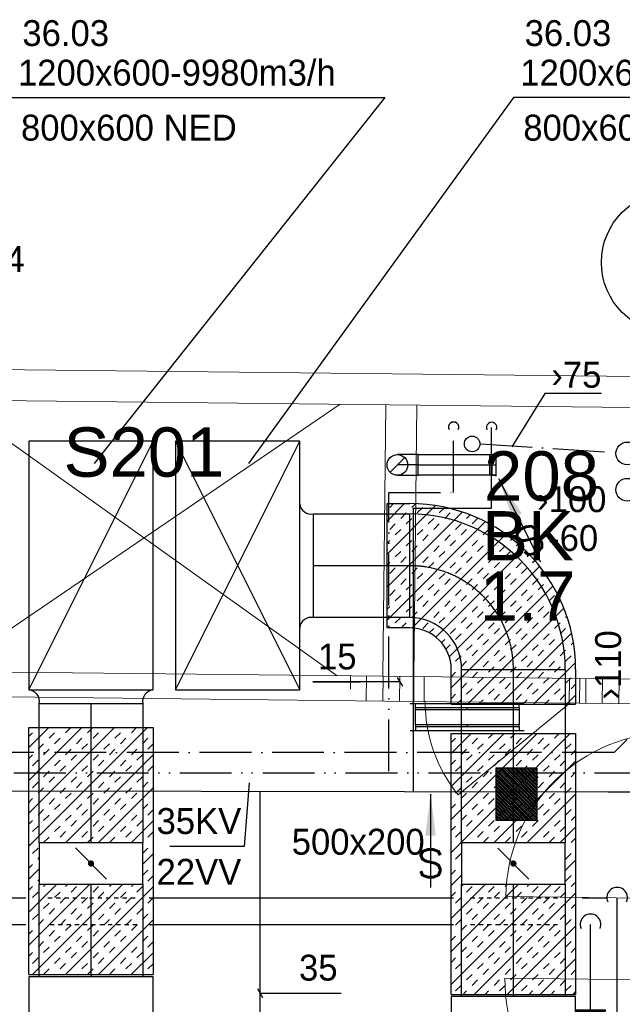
# Model space of a CAD drawing. Header units: millimetres. Extents: x 0 to 83478, y 0 to 53008.
# Tile 81 of 83: x 56763 to 59671, y 47135 to 51887. Entities that reach past the tile are written whole.
import ezdxf
from ezdxf.enums import TextEntityAlignment as Align

# ---------------------------------------------------------------- set-up
doc = ezdxf.new("R2010")
doc.units = ezdxf.units.MM
doc.header["$LTSCALE"] = 50
doc.header["$MEASUREMENT"] = 0
doc.header["$PDMODE"] = 1
for name, pattern in [('2V-CENT', [23, 20, -1.5, 0, -1.5]), ('V-GOMD', [0.8, 0.4, -0.4]), ('V-KV', [2, 1, 1]), ('V-SPV', [7, 5, -1, 0, -1]), ('V-V', [2, 1, 1]), ('V-VV', [8, 5, -1, 0, -1, 0, -1])]:
    doc.linetypes.add(name, pattern=pattern)
doc.layers.get('0').update_dxf_attribs({"linetype": 'CONTINUOUS'})
for name, color, linetype in [('20602A200D001$0$00-HEL1', 9, 'CONTINUOUS'), ('20602A200D001$0$832 Rominfo', 7, 'CONTINUOUS'), ('20602A200D001$0$A12-HEL4', 7, 'CONTINUOUS'), ('20602A200D001$0$A24-HEL1', 7, 'CONTINUOUS'), ('20602A200D001$0$A24-HEL2', 7, 'CONTINUOUS'), ('V060-', 3, 'CONTINUOUS'), ('V061-', 1, 'CONTINUOUS'), ('V070-', 3, 'CONTINUOUS'), ('V071-', 1, 'CONTINUOUS'), ('V080-', 3, 'CONTINUOUS'), ('V081-', 1, 'CONTINUOUS'), ('V090-', 2, 'CONTINUOUS'), ('V091', 1, 'CONTINUOUS'), ('V091-', 1, 'CONTINUOUS'), ('V110-', 6, 'CONTINUOUS')]:
    doc.layers.add(name, color=color, linetype=linetype)
doc.styles.add('20602A200D001$0$Arial', font='arial.ttf', dxfattribs={"height": 238.125})
doc.styles.add('FISO', font='fiso')
doc.styles.add('ISO', font='ISO')
doc.styles.add('SIMPLEX', font='SIMPLEX')

# ---------------------------------------------------------------- blocks, each defined once
blk = doc.blocks.new('KSP_P', base_point=(16239.5, 22597.5))
at = {"color": 0, "linetype": 'ByBlock'}
for p, q in [((16240, 22598), (16239, 22598)), ((16239, 22598), (16239, 22597)), ((16240, 22597), (16240, 22598)), ((16239, 22597), (16240, 22597))]:
    blk.add_line(p, q, dxfattribs=at)
blk = doc.blocks.new('2SP_P', base_point=(16239.5, 22597.5))
for p in [(16239, 22597.5), (16240, 22597.5)]:
    blk.add_point(p)
at = {"color": 0, "linetype": 'ByBlock'}
blk.add_blockref('KSP_P', (16239.5, 22597.5), dxfattribs=at)
at = {"style": 'SIMPLEX', "flags": 3}
blk.add_attdef('0', (16239.5, 22597.5), '', height=1, dxfattribs=at)
blk = doc.blocks.new('SPJALL', base_point=(16229, 22594))
at = {"color": 1}
blk.add_line((16228.625, 22593.625), (16229.375, 22594.375), dxfattribs=at)
at = {"color": 1, "const_width": 0.075}
blk.add_lwpolyline([(16229, 22594.0375, -1), (16229, 22593.9625, -1), (16229, 22594.0375, -1)], format="xyb", dxfattribs=at)
blk = doc.blocks.new('LD_P')
for p, q in [((-0.5, 0.5), (-0.5, -0.5)), ((0.5, 0.5), (-0.5, 0.5)), ((0.5, -0.5), (0.5, 0.5)), ((-0.5, -0.5), (0.5, -0.5))]:
    blk.add_line(p, q)
at = {"color": 1}
for p, q in [((-0.3, 0.5), (-0.3, 0.1)), ((0.1, 0.5), (0.1, 0.1)), ((-0.1, -0.5), (-0.1, -0.1)), ((0.3, -0.5), (0.3, -0.1))]:
    blk.add_line(p, q, dxfattribs=at)
blk = doc.blocks.new('C3A', base_point=(16246, 22590.5))
at = {"color": 0, "linetype": 'ByBlock'}
blk.add_line((16247, 22590.5), (16246, 22590.5), dxfattribs=at)
blk = doc.blocks.new('K3A', base_point=(16246, 22590.5))
at = {"color": 0, "linetype": 'ByBlock'}
for p, q in [((16246, 22591), (16247, 22591)), ((16247, 22591), (16247, 22590)), ((16247, 22590), (16246, 22590))]:
    blk.add_line(p, q, dxfattribs=at)
blk = doc.blocks.new('33A', base_point=(16246, 22590.5))
blk.add_point((16247, 22590.5))
at = {"color": 0, "linetype": 'ByBlock'}
blk.add_blockref('K3A', (16246, 22590.5), dxfattribs=at)
at = {"color": 1, "linetype": '2V-CENT'}
blk.add_blockref('C3A', (16246, 22590.5), dxfattribs=at)
at = {"style": 'SIMPLEX', "flags": 3}
blk.add_attdef('0', (16246, 22590.5), '', height=1, dxfattribs=at)
blk = doc.blocks.new('VUN')
at = {"color": 0}
blk.add_circle((0, 0), 0.5, dxfattribs=at)
blk = doc.blocks.new('VAGG_P', base_point=(16250.5, 22586.5))
for p, q in [((16250, 22587.5), (16251, 22587.5)), ((16250, 22587.5), (16250, 22586.5)), ((16251, 22587.5), (16251, 22586.5))]:
    blk.add_line(p, q)
at = {"color": 6}
blk.add_line((16249.95, 22586.5), (16251.05, 22586.5), dxfattribs=at)
blk = doc.blocks.new('V420', base_point=(455, 404.5))
blk.add_line((455, 404.5), (464, 404.5))
blk.add_solid([(455, 404.5), (459, 405), (459, 404)])
blk = doc.blocks.new('V422', base_point=(16230, 22585))
blk.add_blockref('V420', (16230, 22585))
at = {"style": 'SIMPLEX'}
blk.add_text('s', height=4, rotation=90, dxfattribs=at).set_placement((16238, 22585), align=Align.CENTER)
blk = doc.blocks.new('CBOJ90_UB', base_point=(86107.592, 31354.077))
at = {"color": 0, "linetype": 'ByBlock'}
blk.add_line((86106.592, 31354.077), (86107.592, 31354.077), dxfattribs=at)
blk = doc.blocks.new('C90', base_point=(16233, 22618))
at = {"color": 0, "linetype": 'ByBlock'}
blk.add_circle((16233, 22618), 0.5, dxfattribs=at)
blk = doc.blocks.new('KBOJ90_UB', base_point=(86107.592, 31354.077))
at = {"color": 0, "linetype": 'ByBlock'}
for p, q in [((86107.592, 31354.577), (86106.592, 31354.577)), ((86106.592, 31354.577), (86106.592, 31353.577)), ((86106.592, 31353.577), (86107.592, 31353.577))]:
    blk.add_line(p, q, dxfattribs=at)
blk.add_blockref('C90', (86107.592, 31354.077), dxfattribs=at)
blk = doc.blocks.new('3BOJ90_UB', base_point=(86107.592, 31354.077))
blk.add_point((86106.592, 31354.077))
at = {"color": 0, "linetype": 'ByBlock'}
blk.add_blockref('KBOJ90_UB', (86107.592, 31354.077), dxfattribs=at)
at = {"color": 1, "linetype": '2V-CENT'}
blk.add_blockref('CBOJ90_UB', (86107.592, 31354.077), dxfattribs=at)
at = {"style": 'ISO', "flags": 3}
blk.add_attdef('0', (86107.592, 31354.077), '', height=1, dxfattribs=at)
blk = doc.blocks.new('FLC90', base_point=(0, 5))
at = {"color": 1}
blk.add_line((-0.346, 4.654), (0.346, 5.346), dxfattribs=at)
blk = doc.blocks.new('*X163')
at = {"color": 0}
for p, q in [((56807.1, 47897.6), (57380.2, 48470.7)), ((56807.1, 48056.7), (57221.1, 48470.7)), ((56807.1, 48215.8), (57062, 48470.7)), ((56807.1, 48374.9), (56902.9, 48470.7)), ((56984, 48445.7), (57009, 48470.7)), ((57090, 48445.7), (57115.1, 48470.7)), ((57302.2, 48445.7), (57327.2, 48470.7)), ((56807.1, 48427.9), (56824.9, 48445.7)), ((56904.4, 48419.1), (56930.9, 48445.7)), ((57116.6, 48419.1), (57143.1, 48445.7)), ((57222.6, 48419.1), (57249.1, 48445.7)), ((56851.4, 48366.1), (56877.9, 48392.6)), ((56930.9, 48392.6), (56957.5, 48419.1)), ((57037, 48392.6), (57063.5, 48419.1)), ((57063.5, 48366.1), (57090, 48392.6)), ((57169.6, 48366.1), (57196.1, 48392.6)), ((57249.1, 48392.6), (57275.6, 48419.1)), ((57355.2, 48392.6), (57381.7, 48419.1)), ((57381.7, 48366.1), (57407.1, 48391.5)), ((56807.1, 48321.8), (56824.9, 48339.6)), ((56877.9, 48339.6), (56904.4, 48366.1)), ((56983.1, 47914.5), (57407.1, 48338.5)), ((56984, 48339.6), (57010.5, 48366.1)), ((57010.5, 48313.1), (57037, 48339.6)), ((57116.6, 48313.1), (57143.1, 48339.6)), ((57196.1, 48339.6), (57222.6, 48366.1)), ((57302.2, 48339.6), (57328.7, 48366.1)), ((57328.7, 48313.1), (57355.2, 48339.6)), ((56824.9, 48286.6), (56851.4, 48313.1)), ((56930.9, 48286.6), (56957.5, 48313.1)), ((56957.5, 48260), (56984, 48286.6)), ((57063.5, 48260), (57090, 48286.6)), ((57143.1, 48286.6), (57169.6, 48313.1)), ((57249.1, 48286.6), (57275.6, 48313.1)), ((57275.6, 48260), (57302.2, 48286.6)), ((57381.7, 48260), (57407.1, 48285.4)), ((56877.9, 48233.5), (56904.4, 48260)), ((56904.4, 48207), (56930.9, 48233.5)), ((57010.5, 48207), (57037, 48233.5)), ((57090, 48233.5), (57116.6, 48260)), ((57196.1, 48233.5), (57222.6, 48260)), ((57222.6, 48207), (57249.1, 48233.5)), ((57328.7, 48207), (57355.2, 48233.5)), ((56824.9, 48180.5), (56851.4, 48207)), ((57037, 48180.5), (57063.5, 48207)), ((57143.1, 48180.5), (57169.6, 48207)), ((57355.2, 48180.5), (57381.7, 48207)), ((56851.4, 48154), (56877.9, 48180.5)), ((56957.5, 48154), (56984, 48180.5)), ((56984, 48127.5), (57010.5, 48154)), ((57090, 48127.5), (57116.6, 48154)), ((57142.2, 47914.5), (57407.1, 48179.4)), ((57169.6, 48154), (57196.1, 48180.5)), ((57275.6, 48154), (57302.2, 48180.5)), ((57302.2, 48127.5), (57328.7, 48154)), ((56807.1, 48109.7), (56824.9, 48127.5)), ((56904.4, 48100.9), (56930.9, 48127.5)), ((56930.9, 48074.4), (56957.5, 48100.9)), ((57037, 48074.4), (57063.5, 48100.9)), ((57116.6, 48100.9), (57143.1, 48127.5)), ((57222.6, 48100.9), (57249.1, 48127.5)), ((57249.1, 48074.4), (57275.6, 48100.9)), ((57355.2, 48074.4), (57381.7, 48100.9)), ((56851.4, 48047.9), (56877.9, 48074.4)), ((56877.9, 48021.4), (56904.4, 48047.9)), ((56984, 48021.4), (57010.5, 48047.9)), ((57063.5, 48047.9), (57090, 48074.4)), ((57169.6, 48047.9), (57196.1, 48074.4)), ((57196.1, 48021.4), (57222.6, 48047.9)), ((57302.2, 48021.4), (57328.7, 48047.9)), ((57381.7, 48047.9), (57407.1, 48073.3)), ((56807.1, 48003.6), (56824.9, 48021.4)), ((57010.5, 47994.9), (57037, 48021.4)), ((57116.6, 47994.9), (57143.1, 48021.4)), ((57301.3, 47914.5), (57407.1, 48020.3)), ((57328.7, 47994.9), (57355.2, 48021.4)), ((56824.9, 47968.4), (56851.4, 47994.9)), ((56930.9, 47968.4), (56957.5, 47994.9)), ((56957.5, 47941.8), (56984, 47968.4)), ((57063.5, 47941.8), (57090, 47968.4)), ((57143.1, 47968.4), (57169.6, 47994.9)), ((57249.1, 47968.4), (57275.6, 47994.9)), ((57275.6, 47941.8), (57302.2, 47968.4)), ((57381.7, 47941.8), (57407.1, 47967.2)), ((56877.9, 47915.3), (56904.4, 47941.8)), ((56930.1, 47914.5), (56930.9, 47915.3)), ((57036.1, 47914.5), (57037, 47915.3)), ((57090, 47915.3), (57116.6, 47941.8)), ((57196.1, 47915.3), (57222.6, 47941.8)), ((57248.3, 47914.5), (57249.1, 47915.3)), ((57354.3, 47914.5), (57355.2, 47915.3)), ((56824.9, 47862.3), (56851.4, 47888.8)), ((57357.1, 47864.2), (57381.7, 47888.8)), ((57357.1, 47811.2), (57407.1, 47861.2)), ((56807.1, 47791.5), (56824.9, 47809.3)), ((56851.4, 47835.8), (56857.1, 47841.5)), ((56807.1, 47738.5), (56857.1, 47788.5)), ((57357.1, 47758.1), (57381.7, 47782.7)), ((56807.1, 47579.4), (56942.2, 47714.5)), ((56807.1, 47420.3), (57101.3, 47714.5)), ((56824.2, 47278.3), (57260.4, 47714.5)), ((56851.4, 47729.7), (56857.1, 47735.4)), ((56877.9, 47703.2), (56889.2, 47714.5)), ((56984, 47703.2), (56995.2, 47714.5)), ((57196.1, 47703.2), (57207.4, 47714.5)), ((57302.2, 47703.2), (57313.4, 47714.5)), ((57381.7, 47729.7), (57407.1, 47755.1)), ((56807.1, 47685.4), (56824.9, 47703.2)), ((56824.9, 47650.2), (56851.4, 47676.7)), ((56930.9, 47650.2), (56957.5, 47676.7)), ((56983.3, 47278.3), (57407.1, 47702.1)), ((57010.5, 47676.7), (57037, 47703.2)), ((57116.6, 47676.7), (57143.1, 47703.2)), ((57143.1, 47650.2), (57169.6, 47676.7)), ((57249.1, 47650.2), (57275.6, 47676.7)), ((57328.7, 47676.7), (57355.2, 47703.2)), ((56877.9, 47597.1), (56904.4, 47623.6)), ((56957.5, 47623.6), (56984, 47650.2)), ((57063.5, 47623.6), (57090, 47650.2)), ((57090, 47597.1), (57116.6, 47623.6)), ((57196.1, 47597.1), (57222.6, 47623.6)), ((57275.6, 47623.6), (57302.2, 47650.2)), ((57381.7, 47623.6), (57407.1, 47649)), ((56824.9, 47544.1), (56851.4, 47570.6)), ((56904.4, 47570.6), (56930.9, 47597.1)), ((57010.5, 47570.6), (57037, 47597.1)), ((57037, 47544.1), (57063.5, 47570.6)), ((57143.1, 47544.1), (57169.6, 47570.6)), ((57222.6, 47570.6), (57249.1, 47597.1)), ((57328.7, 47570.6), (57355.2, 47597.1)), ((57355.2, 47544.1), (57381.7, 47570.6)), ((56851.4, 47517.6), (56877.9, 47544.1)), ((56957.5, 47517.6), (56984, 47544.1)), ((57142.4, 47278.3), (57407.1, 47543)), ((57169.6, 47517.6), (57196.1, 47544.1)), ((57275.6, 47517.6), (57302.2, 47544.1)), ((56807.1, 47473.3), (56824.9, 47491.1)), ((56904.4, 47464.5), (56930.9, 47491.1)), ((56984, 47491.1), (57010.5, 47517.6)), ((57090, 47491.1), (57116.6, 47517.6)), ((57116.6, 47464.5), (57143.1, 47491.1)), ((57222.6, 47464.5), (57249.1, 47491.1)), ((57302.2, 47491.1), (57328.7, 47517.6)), ((56851.4, 47411.5), (56877.9, 47438)), ((56930.9, 47438), (56957.5, 47464.5)), ((57037, 47438), (57063.5, 47464.5)), ((57063.5, 47411.5), (57090, 47438)), ((57169.6, 47411.5), (57196.1, 47438)), ((57249.1, 47438), (57275.6, 47464.5)), ((57355.2, 47438), (57381.7, 47464.5)), ((57381.7, 47411.5), (57407.1, 47436.9)), ((56807.1, 47367.2), (56824.9, 47385)), ((56877.9, 47385), (56904.4, 47411.5)), ((56984, 47385), (57010.5, 47411.5)), ((57010.5, 47358.5), (57037, 47385)), ((57116.6, 47358.5), (57143.1, 47385)), ((57196.1, 47385), (57222.6, 47411.5)), ((57301.5, 47278.3), (57407.1, 47383.9)), ((57302.2, 47385), (57328.7, 47411.5)), ((57328.7, 47358.5), (57355.2, 47385)), ((56824.9, 47332), (56851.4, 47358.5)), ((56930.9, 47332), (56957.5, 47358.5)), ((56957.5, 47305.4), (56984, 47332)), ((57063.5, 47305.4), (57090, 47332)), ((57143.1, 47332), (57169.6, 47358.5)), ((57249.1, 47332), (57275.6, 47358.5)), ((57275.6, 47305.4), (57302.2, 47332)), ((57381.7, 47305.4), (57407.1, 47330.8)), ((56877.9, 47278.9), (56904.4, 47305.4)), ((57090, 47278.9), (57116.6, 47305.4)), ((57196.1, 47278.9), (57222.6, 47305.4)), ((56930.3, 47278.3), (56930.9, 47278.9)), ((57036.4, 47278.3), (57037, 47278.9)), ((57248.5, 47278.3), (57249.1, 47278.9)), ((57354.6, 47278.3), (57355.2, 47278.9))]:
    blk.add_line(p, q, dxfattribs=at)
blk = doc.blocks.new('*X164')
at = {"color": 0}
for p, q in [((58845.3, 47867.4), (59419.5, 48441.7)), ((58845.3, 48026.5), (59260.4, 48441.7)), ((58845.3, 48185.6), (59101.3, 48441.7)), ((58845.3, 48344.7), (58942.2, 48441.7)), ((59025.7, 48419.1), (59048.3, 48441.7)), ((59131.8, 48419.1), (59154.3, 48441.7)), ((59343.9, 48419.1), (59366.5, 48441.7)), ((58845.3, 48397.8), (58866.6, 48419.1)), ((58946.2, 48392.6), (58972.7, 48419.1)), ((58972.7, 48366.1), (58999.2, 48392.6)), ((59078.8, 48366.1), (59105.3, 48392.6)), ((59158.3, 48392.6), (59184.8, 48419.1)), ((59264.4, 48392.6), (59290.9, 48419.1)), ((59290.9, 48366.1), (59317.4, 48392.6)), ((59397, 48366.1), (59423.5, 48392.6)), ((58893.2, 48339.6), (58919.7, 48366.1)), ((58919.7, 48313.1), (58946.2, 48339.6)), ((59025.7, 48313.1), (59052.3, 48339.6)), ((59105.3, 48339.6), (59131.8, 48366.1)), ((59211.4, 48339.6), (59237.9, 48366.1)), ((59237.9, 48313.1), (59264.4, 48339.6)), ((59343.9, 48313.1), (59370.5, 48339.6)), ((59423.5, 48339.6), (59445.3, 48361.4)), ((58845.3, 48291.7), (58866.6, 48313.1)), ((58866.6, 48260), (58893.2, 48286.6)), ((58972.7, 48260), (58999.2, 48286.6)), ((59051.3, 47914.3), (59445.3, 48308.3)), ((59052.3, 48286.6), (59078.8, 48313.1)), ((59158.3, 48286.6), (59184.8, 48313.1)), ((59184.8, 48260), (59211.4, 48286.6)), ((59290.9, 48260), (59317.4, 48286.6)), ((59370.5, 48286.6), (59397, 48313.1)), ((58919.7, 48207), (58946.2, 48233.5)), ((58999.2, 48233.5), (59025.7, 48260)), ((59105.3, 48233.5), (59131.8, 48260)), ((59131.8, 48207), (59158.3, 48233.5)), ((59237.9, 48207), (59264.4, 48233.5)), ((59317.4, 48233.5), (59343.9, 48260)), ((59423.5, 48233.5), (59445.3, 48255.3)), ((58946.2, 48180.5), (58972.7, 48207)), ((59052.3, 48180.5), (59078.8, 48207)), ((59264.4, 48180.5), (59290.9, 48207)), ((59370.5, 48180.5), (59397, 48207)), ((58866.6, 48154), (58893.2, 48180.5)), ((58893.2, 48127.5), (58919.7, 48154)), ((58999.2, 48127.5), (59025.7, 48154)), ((59078.8, 48154), (59105.3, 48180.5)), ((59184.8, 48154), (59211.4, 48180.5)), ((59210.4, 47914.3), (59445.3, 48149.2)), ((59211.4, 48127.5), (59237.9, 48154)), ((59317.4, 48127.5), (59343.9, 48154)), ((59397, 48154), (59423.5, 48180.5)), ((58845.3, 48079.6), (58866.6, 48100.9)), ((58946.2, 48074.4), (58972.7, 48100.9)), ((59025.7, 48100.9), (59052.3, 48127.5)), ((59131.8, 48100.9), (59158.3, 48127.5)), ((59158.3, 48074.4), (59184.8, 48100.9)), ((59264.4, 48074.4), (59290.9, 48100.9)), ((59343.9, 48100.9), (59370.5, 48127.5)), ((58893.2, 48021.4), (58919.7, 48047.9)), ((58972.7, 48047.9), (58999.2, 48074.4)), ((59078.8, 48047.9), (59105.3, 48074.4)), ((59105.3, 48021.4), (59131.8, 48047.9)), ((59211.4, 48021.4), (59237.9, 48047.9)), ((59290.9, 48047.9), (59317.4, 48074.4)), ((59397, 48047.9), (59423.5, 48074.4)), ((59423.5, 48021.4), (59445.3, 48043.2)), ((58919.7, 47994.9), (58946.2, 48021.4)), ((59025.7, 47994.9), (59052.3, 48021.4)), ((59237.9, 47994.9), (59264.4, 48021.4)), ((59343.9, 47994.9), (59370.5, 48021.4)), ((58845.3, 47973.5), (58866.6, 47994.9)), ((58866.6, 47941.8), (58893.2, 47968.4)), ((58972.7, 47941.8), (58999.2, 47968.4)), ((59052.3, 47968.4), (59078.8, 47994.9)), ((59158.3, 47968.4), (59184.8, 47994.9)), ((59184.8, 47941.8), (59211.4, 47968.4)), ((59290.9, 47941.8), (59317.4, 47968.4)), ((59369.5, 47914.3), (59445.3, 47990.1)), ((59370.5, 47968.4), (59397, 47994.9)), ((58945.2, 47914.3), (58946.2, 47915.3)), ((58999.2, 47915.3), (59025.7, 47941.8)), ((59105.3, 47915.3), (59131.8, 47941.8)), ((59157.3, 47914.3), (59158.3, 47915.3)), ((59263.4, 47914.3), (59264.4, 47915.3)), ((59317.4, 47915.3), (59343.9, 47941.8)), ((59423.5, 47915.3), (59445.3, 47937.1)), ((58866.6, 47835.8), (58893.2, 47862.3)), ((59395.3, 47887.1), (59397, 47888.8)), ((59397, 47835.8), (59423.5, 47862.3)), ((58893.2, 47809.3), (58895.3, 47811.4)), ((59395.3, 47781), (59445.3, 47831)), ((58845.3, 47761.4), (58866.6, 47782.7)), ((58845.3, 47708.3), (58895.3, 47758.3)), ((58845.3, 47549.2), (59010.4, 47714.3)), ((58845.3, 47390.1), (59169.5, 47714.3)), ((58845.3, 47231), (59328.6, 47714.3)), ((58893.2, 47703.2), (58904.3, 47714.3)), ((59105.3, 47703.2), (59116.4, 47714.3)), ((59211.4, 47703.2), (59222.5, 47714.3)), ((59397, 47729.7), (59423.5, 47756.2)), ((59423.5, 47703.2), (59445.3, 47725)), ((58845.3, 47655.3), (58866.6, 47676.7)), ((58919.7, 47676.7), (58946.2, 47703.2)), ((58956.1, 47182.8), (59445.3, 47671.9)), ((59025.7, 47676.7), (59052.3, 47703.2)), ((59052.3, 47650.2), (59078.8, 47676.7)), ((59158.3, 47650.2), (59184.8, 47676.7)), ((59237.9, 47676.7), (59264.4, 47703.2)), ((59343.9, 47676.7), (59370.5, 47703.2)), ((59370.5, 47650.2), (59397, 47676.7)), ((58866.6, 47623.6), (58893.2, 47650.2)), ((58972.7, 47623.6), (58999.2, 47650.2)), ((58999.2, 47597.1), (59025.7, 47623.6)), ((59105.3, 47597.1), (59131.8, 47623.6)), ((59184.8, 47623.6), (59211.4, 47650.2)), ((59290.9, 47623.6), (59317.4, 47650.2)), ((59317.4, 47597.1), (59343.9, 47623.6)), ((59423.5, 47597.1), (59445.3, 47618.9)), ((58919.7, 47570.6), (58946.2, 47597.1)), ((58946.2, 47544.1), (58972.7, 47570.6)), ((59052.3, 47544.1), (59078.8, 47570.6)), ((59131.8, 47570.6), (59158.3, 47597.1)), ((59237.9, 47570.6), (59264.4, 47597.1)), ((59264.4, 47544.1), (59290.9, 47570.6)), ((59370.5, 47544.1), (59397, 47570.6)), ((58866.6, 47517.6), (58893.2, 47544.1)), ((59078.8, 47517.6), (59105.3, 47544.1)), ((59184.8, 47517.6), (59211.4, 47544.1)), ((59397, 47517.6), (59423.5, 47544.1)), ((58893.2, 47491.1), (58919.7, 47517.6)), ((58999.2, 47491.1), (59025.7, 47517.6)), ((59025.7, 47464.5), (59052.3, 47491.1)), ((59115.2, 47182.8), (59445.3, 47512.8)), ((59131.8, 47464.5), (59158.3, 47491.1)), ((59211.4, 47491.1), (59237.9, 47517.6)), ((59317.4, 47491.1), (59343.9, 47517.6)), ((59343.9, 47464.5), (59370.5, 47491.1)), ((58845.3, 47443.2), (58866.6, 47464.5)), ((58946.2, 47438), (58972.7, 47464.5)), ((58972.7, 47411.5), (58999.2, 47438)), ((59078.8, 47411.5), (59105.3, 47438)), ((59158.3, 47438), (59184.8, 47464.5)), ((59264.4, 47438), (59290.9, 47464.5)), ((59290.9, 47411.5), (59317.4, 47438)), ((59397, 47411.5), (59423.5, 47438)), ((58893.2, 47385), (58919.7, 47411.5)), ((58919.7, 47358.5), (58946.2, 47385)), ((59025.7, 47358.5), (59052.3, 47385)), ((59105.3, 47385), (59131.8, 47411.5)), ((59211.4, 47385), (59237.9, 47411.5)), ((59237.9, 47358.5), (59264.4, 47385)), ((59343.9, 47358.5), (59370.5, 47385)), ((59423.5, 47385), (59445.3, 47406.8)), ((58845.3, 47337.1), (58866.6, 47358.5)), ((58866.6, 47305.4), (58893.2, 47332)), ((58972.7, 47305.4), (58999.2, 47332)), ((59052.3, 47332), (59078.8, 47358.5)), ((59158.3, 47332), (59184.8, 47358.5)), ((59184.8, 47305.4), (59211.4, 47332)), ((59274.3, 47182.8), (59445.3, 47353.7)), ((59290.9, 47305.4), (59317.4, 47332)), ((59370.5, 47332), (59397, 47358.5)), ((58999.2, 47278.9), (59025.7, 47305.4)), ((59105.3, 47278.9), (59131.8, 47305.4)), ((59317.4, 47278.9), (59343.9, 47305.4)), ((59423.5, 47278.9), (59445.3, 47300.7)), ((58919.7, 47252.4), (58946.2, 47278.9)), ((58946.2, 47225.9), (58972.7, 47252.4)), ((59052.3, 47225.9), (59078.8, 47252.4)), ((59131.8, 47252.4), (59158.3, 47278.9)), ((59237.9, 47252.4), (59264.4, 47278.9)), ((59264.4, 47225.9), (59290.9, 47252.4)), ((59370.5, 47225.9), (59397, 47252.4)), ((58866.6, 47199.4), (58893.2, 47225.9)), ((58903.1, 47182.8), (58919.7, 47199.4)), ((59009.2, 47182.8), (59025.7, 47199.4)), ((59078.8, 47199.4), (59105.3, 47225.9)), ((59184.8, 47199.4), (59211.4, 47225.9)), ((59221.3, 47182.8), (59237.9, 47199.4)), ((59327.4, 47182.8), (59343.9, 47199.4)), ((59397, 47199.4), (59423.5, 47225.9)), ((59433.4, 47182.8), (59445.3, 47194.6))]:
    blk.add_line(p, q, dxfattribs=at)
blk = doc.blocks.new('*X165')
at = {"color": 0}
for p, q in [((58535.6, 49467), (58620.2, 49551.6)), ((58535.6, 49307.9), (58769.6, 49541.9)), ((58548.4, 49532.8), (58567.2, 49551.6)), ((58654.5, 49532.8), (58672.8, 49551.1)), ((58681, 49506.3), (58707.5, 49532.8)), ((58787.1, 49506.3), (58813.6, 49532.8)), ((58535.6, 49148.8), (58897.6, 49510.7)), ((58601.5, 49479.8), (58628, 49506.3)), ((58628, 49453.3), (58654.5, 49479.8)), ((58734.1, 49453.3), (58760.6, 49479.8)), ((58813.6, 49479.8), (58840.1, 49506.3)), ((58919.7, 49479.8), (58936.5, 49496.7)), ((58946.2, 49453.3), (58972.7, 49479.8)), ((58535.6, 48989.7), (59009.7, 49463.7)), ((58548.4, 49426.8), (58575, 49453.3)), ((58575, 49400.2), (58601.5, 49426.8)), ((58681, 49400.2), (58707.5, 49426.8)), ((58760.6, 49426.8), (58787.1, 49453.3)), ((58866.6, 49426.8), (58893.2, 49453.3)), ((58893.2, 49400.2), (58919.7, 49426.8)), ((58999.2, 49400.2), (59025.7, 49426.8)), ((58535.6, 49360.9), (58548.4, 49373.7)), ((58628, 49347.2), (58654.5, 49373.7)), ((58656.3, 48951.3), (59108.7, 49403.7)), ((58707.5, 49373.7), (58734.1, 49400.2)), ((58813.6, 49373.7), (58840.1, 49400.2)), ((58840.1, 49347.2), (58866.6, 49373.7)), ((58946.2, 49347.2), (58972.7, 49373.7)), ((59025.7, 49373.7), (59052.3, 49400.2)), ((59131.8, 49373.7), (59139.1, 49381)), ((58654.5, 49320.7), (58681, 49347.2)), ((58760.6, 49320.7), (58787.1, 49347.2)), ((58771.1, 48907), (59196, 49331.8)), ((58972.7, 49320.7), (58999.2, 49347.2)), ((59078.8, 49320.7), (59105.3, 49347.2)), ((59158.3, 49347.2), (59168.1, 49357)), ((58575, 49294.2), (58601.5, 49320.7)), ((58601.5, 49267.7), (58628, 49294.2)), ((58707.5, 49267.7), (58734.1, 49294.2)), ((58787.1, 49294.2), (58813.6, 49320.7)), ((58893.2, 49294.2), (58919.7, 49320.7)), ((58919.7, 49267.7), (58946.2, 49294.2)), ((59025.7, 49267.7), (59052.3, 49294.2)), ((59105.3, 49294.2), (59131.8, 49320.7)), ((59211.4, 49294.2), (59222.6, 49305.4)), ((58535.6, 49254.9), (58548.4, 49267.7)), ((58548.4, 49214.6), (58575, 49241.1)), ((58654.5, 49214.6), (58681, 49241.1)), ((58734.1, 49241.1), (58760.6, 49267.7)), ((58835.7, 48812.5), (59272, 49248.8)), ((58840.1, 49241.1), (58866.6, 49267.7)), ((58866.6, 49214.6), (58893.2, 49241.1)), ((58972.7, 49214.6), (58999.2, 49241.1)), ((59052.3, 49241.1), (59078.8, 49267.7)), ((59158.3, 49241.1), (59184.8, 49267.7)), ((59184.8, 49214.6), (59211.4, 49241.1)), ((59237.9, 49267.7), (59247.9, 49277.7)), ((58601.5, 49161.6), (58628, 49188.1)), ((58681, 49188.1), (58707.5, 49214.6)), ((58787.1, 49188.1), (58813.6, 49214.6)), ((58813.6, 49161.6), (58840.1, 49188.1)), ((58919.7, 49161.6), (58946.2, 49188.1)), ((58999.2, 49188.1), (59025.7, 49214.6)), ((59105.3, 49188.1), (59131.8, 49214.6)), ((59131.8, 49161.6), (59158.3, 49188.1)), ((59237.9, 49161.6), (59264.4, 49188.1)), ((59290.9, 49214.6), (59294.8, 49218.6)), ((58628, 49135.1), (58654.5, 49161.6)), ((58734.1, 49135.1), (58760.6, 49161.6)), ((58845.3, 48662.9), (59336.5, 49154.2)), ((58946.2, 49135.1), (58972.7, 49161.6)), ((59052.3, 49135.1), (59078.8, 49161.6)), ((59264.4, 49135.1), (59290.9, 49161.6)), ((58548.4, 49108.6), (58575, 49135.1)), ((58575, 49082), (58601.5, 49108.6)), ((58681, 49082), (58707.5, 49108.6)), ((58760.6, 49108.6), (58787.1, 49135.1)), ((58866.6, 49108.6), (58893.2, 49135.1)), ((58893.2, 49082), (58919.7, 49108.6)), ((58999.2, 49082), (59025.7, 49108.6)), ((59078.8, 49108.6), (59105.3, 49135.1)), ((59184.8, 49108.6), (59211.4, 49135.1)), ((59211.4, 49082), (59237.9, 49108.6)), ((59317.4, 49082), (59343.9, 49108.6)), ((58535.6, 49042.7), (58548.4, 49055.5)), ((58628, 49029), (58654.5, 49055.5)), ((58707.5, 49055.5), (58734.1, 49082)), ((58813.6, 49055.5), (58840.1, 49082)), ((58840.1, 49029), (58866.6, 49055.5)), ((58924.3, 48582.8), (59388.6, 49047.2)), ((58946.2, 49029), (58972.7, 49055.5)), ((59025.7, 49055.5), (59052.3, 49082)), ((59131.8, 49055.5), (59158.3, 49082)), ((59158.3, 49029), (59184.8, 49055.5)), ((59264.4, 49029), (59290.9, 49055.5)), ((59343.9, 49055.5), (59370.5, 49082)), ((58575, 48976), (58601.5, 49002.5)), ((58654.5, 49002.5), (58681, 49029)), ((58760.6, 49002.5), (58787.1, 49029)), ((58787.1, 48976), (58813.6, 49002.5)), ((58893.2, 48976), (58919.7, 49002.5)), ((58972.7, 49002.5), (58999.2, 49029)), ((59078.8, 49002.5), (59105.3, 49029)), ((59105.3, 48976), (59131.8, 49002.5)), ((59211.4, 48976), (59237.9, 49002.5)), ((59290.9, 49002.5), (59317.4, 49029)), ((59397, 49002.5), (59402.9, 49008.4)), ((58603.6, 48951.6), (58628, 48976)), ((58707.5, 48949.5), (58734.1, 48976)), ((58739.2, 48928.1), (58760.6, 48949.5)), ((58840.1, 48923), (58866.6, 48949.5)), ((58919.7, 48949.5), (58946.2, 48976)), ((59025.7, 48949.5), (59052.3, 48976)), ((59052.3, 48923), (59078.8, 48949.5)), ((59158.3, 48923), (59184.8, 48949.5)), ((59237.9, 48949.5), (59264.4, 48976)), ((59343.9, 48949.5), (59370.5, 48976)), ((59370.5, 48923), (59397, 48949.5)), ((58866.6, 48896.4), (58893.2, 48923)), ((58972.7, 48896.4), (58999.2, 48923)), ((59083.4, 48582.8), (59426.1, 48925.6)), ((59184.8, 48896.4), (59211.4, 48923)), ((59290.9, 48896.4), (59317.4, 48923)), ((58797.9, 48880.8), (58813.6, 48896.4)), ((58819.7, 48849.5), (58840.1, 48869.9)), ((58919.7, 48843.4), (58946.2, 48869.9)), ((58999.2, 48869.9), (59025.7, 48896.4)), ((59105.3, 48869.9), (59131.8, 48896.4)), ((59131.8, 48843.4), (59158.3, 48869.9)), ((59237.9, 48843.4), (59264.4, 48869.9)), ((59317.4, 48869.9), (59343.9, 48896.4)), ((59423.5, 48869.9), (59434.7, 48881.1)), ((58866.6, 48790.4), (58893.2, 48816.9)), ((58946.2, 48816.9), (58972.7, 48843.4)), ((59052.3, 48816.9), (59078.8, 48843.4)), ((59078.8, 48790.4), (59105.3, 48816.9)), ((59184.8, 48790.4), (59211.4, 48816.9)), ((59264.4, 48816.9), (59290.9, 48843.4)), ((59370.5, 48816.9), (59397, 48843.4)), ((59397, 48790.4), (59423.5, 48816.9)), ((58893.2, 48763.9), (58919.7, 48790.4)), ((58999.2, 48763.9), (59025.7, 48790.4)), ((59025.7, 48737.3), (59052.3, 48763.9)), ((59131.8, 48737.3), (59158.3, 48763.9)), ((59211.4, 48763.9), (59237.9, 48790.4)), ((59242.5, 48582.8), (59444.6, 48784.9)), ((59317.4, 48763.9), (59343.9, 48790.4)), ((59343.9, 48737.3), (59370.5, 48763.9)), ((58845.3, 48716), (58866.6, 48737.3)), ((58946.2, 48710.8), (58972.7, 48737.3)), ((58972.7, 48684.3), (58999.2, 48710.8)), ((59078.8, 48684.3), (59105.3, 48710.8)), ((59158.3, 48710.8), (59184.8, 48737.3)), ((59264.4, 48710.8), (59290.9, 48737.3)), ((59290.9, 48684.3), (59317.4, 48710.8)), ((59397, 48684.3), (59423.5, 48710.8)), ((58893.2, 48657.8), (58919.7, 48684.3)), ((59105.3, 48657.8), (59131.8, 48684.3)), ((59211.4, 48657.8), (59237.9, 48684.3)), ((59423.5, 48657.8), (59445.3, 48679.6)), ((58845.3, 48609.9), (58866.6, 48631.3)), ((58919.7, 48631.3), (58946.2, 48657.8)), ((59025.7, 48631.3), (59052.3, 48657.8)), ((59052.3, 48604.8), (59078.8, 48631.3)), ((59158.3, 48604.8), (59184.8, 48631.3)), ((59237.9, 48631.3), (59264.4, 48657.8)), ((59343.9, 48631.3), (59370.5, 48657.8)), ((59370.5, 48604.8), (59397, 48631.3)), ((59401.6, 48582.8), (59445.3, 48626.5)), ((58871.3, 48582.8), (58893.2, 48604.8)), ((58977.3, 48582.8), (58999.2, 48604.8)), ((59189.4, 48582.8), (59211.4, 48604.8)), ((59295.5, 48582.8), (59317.4, 48604.8))]:
    blk.add_line(p, q, dxfattribs=at)
blk = doc.blocks.new('*X118')
at = {"color": 0}
for p, q in [((11731, 44859), (11924.3, 45052.2)), ((11731, 44867.8), (11915.4, 45052.2)), ((11731, 44876.6), (11906.6, 45052.2)), ((11731, 44885.5), (11897.8, 45052.2)), ((11731, 44894.3), (11888.9, 45052.2)), ((11731, 44903.1), (11880.1, 45052.2)), ((11731, 44912), (11871.2, 45052.2)), ((11731, 44920.8), (11862.4, 45052.2)), ((11731, 44929.7), (11853.6, 45052.2)), ((11731, 44938.5), (11844.7, 45052.2)), ((11731, 44947.3), (11835.9, 45052.2)), ((11731, 44956.2), (11827, 45052.2)), ((11731, 44965), (11818.2, 45052.2)), ((11731, 44973.9), (11809.4, 45052.2)), ((11731, 44982.7), (11800.5, 45052.2)), ((11731, 44991.5), (11791.7, 45052.2)), ((11731, 45000.4), (11782.9, 45052.2)), ((11731, 45009.2), (11774, 45052.2)), ((11731, 45018.1), (11765.2, 45052.2)), ((11731, 45026.9), (11756.3, 45052.2)), ((11731, 45035.7), (11747.5, 45052.2)), ((11731, 45044.6), (11738.7, 45052.2)), ((11733.1, 44852.2), (11933.1, 45052.2)), ((11742, 44852.2), (11942, 45052.2)), ((11750.8, 44852.2), (11950.8, 45052.2)), ((11759.6, 44852.2), (11959.6, 45052.2)), ((11768.5, 44852.2), (11968.5, 45052.2)), ((11777.3, 44852.2), (11977.3, 45052.2)), ((11786.1, 44852.2), (11981, 45047.1)), ((11795, 44852.2), (11981, 45038.2)), ((11803.8, 44852.2), (11981, 45029.4)), ((11812.7, 44852.2), (11981, 45020.6)), ((11821.5, 44852.2), (11981, 45011.7)), ((11830.3, 44852.2), (11981, 45002.9)), ((11839.2, 44852.2), (11981, 44994)), ((11848, 44852.2), (11981, 44985.2)), ((11856.9, 44852.2), (11981, 44976.4)), ((11865.7, 44852.2), (11981, 44967.5)), ((11874.5, 44852.2), (11981, 44958.7)), ((11883.4, 44852.2), (11981, 44949.9)), ((11892.2, 44852.2), (11981, 44941)), ((11901, 44852.2), (11981, 44932.2)), ((11909.9, 44852.2), (11981, 44923.3)), ((11918.7, 44852.2), (11981, 44914.5)), ((11927.6, 44852.2), (11981, 44905.7)), ((11936.4, 44852.2), (11981, 44896.8)), ((11945.2, 44852.2), (11981, 44888)), ((11954.1, 44852.2), (11981, 44879.1)), ((11962.9, 44852.2), (11981, 44870.3)), ((11971.8, 44852.2), (11981, 44861.5)), ((11980.6, 44852.2), (11981, 44852.6))]:
    blk.add_line(p, q, dxfattribs=at)
blk = doc.blocks.new('20602A200D001')
at = {"layer": '20602A200D001$0$00-HEL1', "linetype": 'Continuous', "lineweight": 0}
for points in [[(73922.4, 46384), (73923.1, 46448)], [(73998.9, 46327.1), (74000.2, 46447.1)], [(74078.9, 46326.2), (74080.2, 46446.2)], [(74158.9, 46325.4), (74160.2, 46445.4)]]:
    blk.add_lwpolyline(points, dxfattribs=at)
at = {"layer": '20602A200D001$0$A12-HEL4', "linetype": 'Continuous', "lineweight": 0}
for points in [[(65995.5, 47994.5), (79294.7, 47849.5)], [(66208.9, 47842.2), (78943.1, 47703.3)], [(74079.1, 46446.2), (74093.4, 47756.2)], [(74229.1, 46444.6), (74243.4, 47754.5)]]:
    blk.add_lwpolyline(points, dxfattribs=at)
at = {"layer": '20602A200D001$0$A24-HEL1', "linetype": 'Continuous', "lineweight": 0}
for points in [[(71979.2, 46469.2), (73873.4, 47758.6)], [(71993.5, 47779.1), (73859.1, 46448.6)], [(75029, 46435.9), (74229.1, 46444.6)], [(74279.1, 46444.1), (74277.8, 46324.1)], [(74979.1, 46436.4), (74977.7, 46316.4)], [(75059, 46435.6), (75057.7, 46315.6)], [(75139, 46434.7), (75137.7, 46314.7)], [(75219, 46433.8), (75217.7, 46313.8)], [(75027.7, 46315.9), (74227.8, 46324.6)], [(74983.5, 46318.1), (74442.5, 45873.9)], [(75472.5, 45374), (74672.5, 45382.7)], [(75468.2, 44980.1), (74668.2, 44988.8)]]:
    blk.add_lwpolyline(points, dxfattribs=at)
for centre, radius, start, end in [((74983.6, 46318.1), 700.1, 179.3764, 219.3881), ((75472.5, 45374), 800, 89.3751, 179.375), ((75468.2, 44980.1), 800, 179.3746, 269.3757)]:
    blk.add_arc(centre, radius, start, end, dxfattribs=at)
at = {"layer": '20602A200D001$0$A24-HEL2', "linetype": 'Continuous', "lineweight": 0}
for points in [[(71979.2, 46469.2), (74229.1, 46444.6)], [(74227.8, 46324.6), (74229.1, 46444.6)], [(75027.7, 46315.9), (75029, 46435.9)], [(75029, 46435.9), (75484, 46430.9)], [(71977.9, 46349.2), (74227.8, 46324.6)], [(73977.8, 46327.3), (74077.8, 46326.3)], [(75027.7, 46315.9), (75482.7, 46310.9)]]:
    blk.add_lwpolyline(points, dxfattribs=at)
at = {"layer": '20602A200D001$0$832 Rominfo', "linetype": 'Continuous', "style": '20602A200D001$0$Arial'}
for s, p in [('S201', (72538, 47409.1)), ('208', (74567.1, 47293.7)), ('BK', (74557.1, 47004.8)), ('1.7', (74546.4, 46714))]:
    blk.add_text(s, height=238.12, dxfattribs=at).set_placement(p)

msp = doc.modelspace()

# ---------------------------------------------------------------- linework, layer by layer
at = {"layer": 'V060-'}
for p, q in [((57407.68, 49852.14), (56807.68, 49852.14)), ((56807.68, 49852.14), (56807.68, 48652.14)), ((57407.68, 48652.14), (57407.68, 49852.14)), ((58114.31, 49852.14), (57514.31, 49852.14)), ((57514.31, 49852.14), (57514.31, 48652.14)), ((58114.31, 48652.14), (58114.31, 49852.14)), ((58179.91, 49001.58), (58179.91, 49501.58)), ((56807.68, 48652.14), (57407.68, 48652.14)), ((57514.31, 48652.14), (58114.31, 48652.14)), ((56857.11, 48586.54), (57357.11, 48586.54))]:
    msp.add_line(p, q, dxfattribs=at)
at = {"layer": 'V060-', "color": 1, "linetype": 'Continuous'}
for p, q in [((56807.68, 48652.14), (57407.68, 49852.14)), ((57514.31, 48652.14), (58114.31, 49852.14)), ((57514.31, 49852.14), (58114.31, 48652.14)), ((58535.65, 49551.58), (58645.94, 49551.58)), ((58645.94, 48951.58), (58535.65, 48951.58)), ((58845.26, 48582.85), (58845.26, 48751.58)), ((59445.26, 48751.58), (59445.26, 48582.85)), ((56807.11, 47278.31), (56807.11, 48470.69)), ((57407.11, 48470.69), (57407.11, 47278.31)), ((58845.26, 47182.8), (58845.26, 48441.67)), ((59445.26, 48441.67), (59445.26, 47182.8))]:
    msp.add_line(p, q, dxfattribs=at)
at = {"layer": 'V060-', "linetype": 'Continuous'}
for p, q in [((58685.92, 49788.17), (59062.2, 49788.17)), ((59062.2, 49688.17), (58685.92, 49688.17)), ((58179.91, 49501.58), (58645.94, 49501.58)), ((58645.26, 49001.58), (58645.26, 49501.58)), ((58645.94, 49001.58), (58179.91, 49001.58)), ((58895.26, 47914.33), (58895.26, 48751.58)), ((58895.26, 48751.58), (59395.26, 48751.58)), ((59395.26, 48751.58), (59395.26, 47914.33)), ((56857.11, 47914.46), (56857.11, 48586.54)), ((57357.11, 48586.54), (57357.11, 47914.46)), ((58672.53, 48484.36), (58672.53, 48555.85)), ((59172.53, 48555.85), (59172.53, 48484.36)), ((56857.11, 47278.31), (56857.11, 47714.46)), ((57357.11, 47714.46), (57357.11, 47278.31)), ((58895.26, 47182.8), (58895.26, 47714.33)), ((59395.26, 47714.33), (59395.26, 47182.8))]:
    msp.add_line(p, q, dxfattribs=at)
at = {"layer": 'V060-', "color": 1, "linetype": '2V-CENT'}
for p, q in [((58685.92, 49738.17), (59062.2, 49738.17)), ((58645.94, 49251.58), (58179.91, 49251.58)), ((59145.26, 47914.33), (59145.26, 48751.58)), ((57107.11, 47914.46), (57107.11, 48586.54)), ((57107.11, 47278.31), (57107.11, 47714.46)), ((59145.26, 47182.8), (59145.26, 47714.33))]:
    msp.add_line(p, q, dxfattribs=at)
at = {"layer": 'V060-', "color": 1}
for p, q in [((58535.65, 48951.58), (58535.65, 49551.58)), ((58845.26, 48582.85), (59445.26, 48582.85)), ((56807.11, 48470.69), (57407.11, 48470.69)), ((58845.26, 48441.67), (59445.26, 48441.67)), ((56807.11, 47278.31), (57407.11, 47278.31)), ((58845.26, 47182.8), (59445.26, 47182.8))]:
    msp.add_line(p, q, dxfattribs=at)
at = {"layer": 'V060-'}
msp.add_lwpolyline([(59260.18, 48024.33), (59260.18, 48274.33), (59060.18, 48274.33), (59060.18, 48024.33)], close=True, dxfattribs=at)
msp.add_lwpolyline([(59517.55, 46610.99, 0, 150, 0), (59517.55, 47110.99, 150, 150, 0)], format="xyseb", dxfattribs=at)
for centre, start, end in [((58169.69, 49556.36), 186.42733, 280.56621), ((58169.69, 48946.79), 79.43379, 173.57267), ((56802.33, 48596.76), 349.43379, 443.57267), ((57411.9, 48596.76), 96.42733, 190.56621)]:
    msp.add_arc(centre, 55.73, start, end, dxfattribs=at)
at = {"layer": 'V060-', "color": 1, "linetype": 'Continuous'}
for radius in [800, 200]:
    msp.add_arc((58645.26, 48751.58), radius, 0, 90, dxfattribs=at)
at = {"layer": 'V060-', "linetype": 'Continuous'}
for radius in [750, 250]:
    msp.add_arc((58645.26, 48751.58), radius, 0, 90, dxfattribs=at)
at = {"layer": 'V060-', "color": 1, "linetype": '2V-CENT'}
msp.add_arc((58645.26, 48751.58), 500, 0, 90, dxfattribs=at)
at = {"layer": 'V061-'}
for p, q in [((56721.98, 51510.86), (58524.15, 51510.86)), ((58524.15, 51510.86), (57123.02, 49744.85)), ((59145.66, 51510.86), (57867.06, 49744.85)), ((60133.73, 51510.86), (59145.66, 51510.86))]:
    msp.add_line(p, q, dxfattribs=at)
at = {"layer": 'V080-', "linetype": 'V-VV'}
for p, q in [((58856.81, 49604.53), (58856.81, 49920.18)), ((58544.09, 48259.47), (58544.09, 49604.53)), ((58544.09, 49604.53), (58856.81, 49604.53)), ((56734.82, 48251.44), (59593.75, 48251.44)), ((59593.75, 48251.44), (59941.91, 48251.44))]:
    msp.add_line(p, q, dxfattribs=at)
at = {"layer": 'V080-', "linetype": 'V-KV'}
for p, q in [((59040.14, 49529.08), (59040.14, 49919.31)), ((58662.71, 48162.47), (58662.71, 49529.08)), ((58662.71, 49529.08), (59040.14, 49529.08)), ((56445.49, 48165.81), (59601.79, 48159.82)), ((57922.61, 44830.37), (57922.61, 48163.1)), ((59601.79, 48159.82), (60012.29, 48159.82))]:
    msp.add_line(p, q, dxfattribs=at)
at = {"layer": 'V080-', "color": 1}
for centre in [(58856.81, 49920.18), (59040.14, 49919.31)]:
    msp.add_arc(centre, 25, 333.25584, 566.74416, dxfattribs=at)
at = {"layer": 'V081-'}
for p, q in [((58584.45, 48712.93), (58609.45, 48669.62)), ((58596.95, 48691.27), (58177.44, 48691.27)), ((58177.44, 48691.27), (58405.94, 48691.27)), ((57869.9, 48204.2), (57846.23, 47896.9)), ((57846.23, 47896.9), (57487.78, 47896.9)), ((57910.27, 47211.07), (57935.27, 47167.77)), ((57922.77, 47189.42), (58085.73, 47189.42)), ((58085.73, 47189.42), (58314.23, 47189.42))]:
    msp.add_line(p, q, dxfattribs=at)
at = {"layer": 'V090-', "linetype": 'V-SPV'}
for p, q in [((58985.87, 49839.52), (59635.09, 49798.12)), ((59694.92, 48413.57), (59631.24, 48349.89)), ((59631.24, 48349.89), (56098.58, 48349.89))]:
    msp.add_line(p, q, dxfattribs=at)
at = {"layer": 'V091'}
msp.add_circle((59913.39, 50715.79), 343.22, dxfattribs=at)
at = {"layer": 'V091-'}
for p, q in [((59296.63, 50083.13), (59137.08, 49826.04)), ((59570.13, 50083.13), (59296.63, 50083.13))]:
    msp.add_line(p, q, dxfattribs=at)
at = {"layer": 'V110-', "linetype": 'V-V'}
for p, q in [((56530.44, 47649.27), (56791.96, 47649.27)), ((57388, 47649.27), (58856.67, 47649.27)), ((59477.45, 47649.27), (59596, 47649.27)), ((59646, 45328.75), (59646, 47649.27)), ((56530.44, 47520.82), (56792.73, 47520.82)), ((57388, 47520.82), (58856.67, 47520.82)), ((59517.55, 45328.75), (59517.55, 47520.82))]:
    msp.add_line(p, q, dxfattribs=at)
at = {"layer": 'V110-', "linetype": 'V-GOMD'}
for p, q in [((56899.33, 47649.27), (57329.47, 47649.27)), ((58938.74, 47649.27), (59363.74, 47649.27)), ((56909.22, 47520.82), (57329.47, 47520.82)), ((58938.74, 47520.82), (59361.76, 47520.82))]:
    msp.add_line(p, q, dxfattribs=at)
at = {"layer": 'V110-', "color": 1}
for centre in [(59646, 47649.27), (59517.55, 47520.82)]:
    msp.add_arc(centre, 50, 335.96301, 564.03699, dxfattribs=at)

# ---------------------------------------------------------------- block references
at = {"layer": 'V060-'}
msp.add_blockref('20602A200D001', (-15563.7, 2272.18), dxfattribs=at)
at = {"layer": 'V060-', "linetype": 'Continuous'}
for name, p, xscale, yscale, zscale, rotation in [('3BOJ90_UB', (58585.71, 49738), 100, 100, 100, 180), ('2SP_P', (57107.11, 47814.46), 200, 500, 200, 90.00000000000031), ('2SP_P', (59145.26, 47814.33), 200, 500.0000000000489, 200, 90), ('33A', (57107.11, 47268.31), 10, 500, 10, 90.00000000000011), ('33A', (59145.26, 47172.8), 10, 500, 10, 90)]:
    msp.add_blockref(name, p, dxfattribs=dict(at, xscale=xscale, yscale=yscale, zscale=zscale, rotation=rotation))
at = {"layer": 'V060-', "xscale": 100, "yscale": 100, "zscale": 100}
msp.add_blockref('FLC90', (58585.71, 49738), dxfattribs=at)
at = {"layer": 'V060-', "color": 1}
for name in ['*X165', '*X163', '*X164']:
    msp.add_blockref(name, (0, 0), dxfattribs=at)
at = {"layer": 'V060-', "rotation": 90}
msp.add_blockref('*X118', (104112.41, 36293.33), dxfattribs=at)
at = {"layer": 'V060-'}
for name, p, xscale, yscale, zscale, rotation in [('SPJALL', (57107.11, 47814.46), 200, 200, 200, 90.00000000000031), ('SPJALL', (59145.26, 47814.33), 200, 200, 200, 90), ('LD_P', (57107.11, 46668.31), 1200, 600, 1200, 90.00000000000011), ('LD_P', (59145.26, 46572.8), 1200, 600, 1200, 90)]:
    msp.add_blockref(name, p, dxfattribs=dict(at, xscale=xscale, yscale=yscale, zscale=zscale, rotation=rotation))
at = {"layer": 'V070-', "linetype": 'Continuous', "zscale": 10}
for p, xscale, yscale, rotation in [((59042.2, 49738.17), 10, 100, 180), ((58922.53, 48565.85), 10, 500, 270), ((58922.53, 48474.36), -10, 500, 270)]:
    msp.add_blockref('33A', p, dxfattribs=dict(at, xscale=xscale, yscale=yscale, rotation=rotation))
at = {"layer": 'V070-'}
for name, p, xscale, yscale, zscale, rotation in [('VAGG_P', (59062.2, 49738.17), 100, 20, 100, 90), ('V422', (59074.02, 49672.22), 50, 50, 50, 296.5737039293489), ('VAGG_P', (58922.53, 48585.85), 500, 20, 500, 180), ('V422', (58745.37, 48149.38), 50, 50, 50, 270)]:
    msp.add_blockref(name, p, dxfattribs=dict(at, xscale=xscale, yscale=yscale, zscale=zscale, rotation=rotation))
at = {"layer": 'V070-', "xscale": -500, "yscale": 20, "zscale": 500}
msp.add_blockref('VAGG_P', (58922.53, 48454.36), dxfattribs=at)
at = {"layer": 'V090-', "color": 1}
for p, xscale, yscale, zscale in [((58946.05, 49839.48), 75, 75, 75), ((59694.88, 49793.48), 110, 110, 110), ((59694.88, 49618.42), 110, 110, 110)]:
    msp.add_blockref('VUN', p, dxfattribs=dict(at, xscale=xscale, yscale=yscale, zscale=zscale))

# ---------------------------------------------------------------- texts
at = {"layer": 'V061-', "color": 1, "style": 'FISO'}
for s, p in [('36.03', (56775.77, 51759.77)), ('36.03', (59199.46, 51759.77)), ('1200x600-9980m3/h', (56754.4, 51568.95)), ('1200x600-9980m3/h', (59178.08, 51568.95)), ('800x600 NED', (56769.31, 51303.45)), ('800x600 NED', (59192.99, 51303.45)), ('36.04', (56368.72, 50669.08)), ('500x200', (58075.6, 47857.16))]:
    msp.add_text(s, height=125, dxfattribs=at).set_placement(p)
at = {"layer": 'V071-', "color": 1, "style": 'FISO'}
for s, p in [('›100', (59259.39, 49510.37)), ('-60', (59312.91, 49322.87))]:
    msp.add_text(s, height=125, dxfattribs=at).set_placement(p)
at = {"layer": 'V081-', "color": 1, "style": 'FISO'}
for s, p in [('15', (58202.44, 48751.27)), ('35', (58110.73, 47249.42))]:
    msp.add_text(s, height=125, dxfattribs=at).set_placement(p)
for s, p in [('35KV', (57832.1, 47956.9)), ('22VV', (57832.1, 47711.9))]:
    msp.add_text(s, height=125, dxfattribs=at).set_placement(p, align=Align.RIGHT)
at = {"layer": 'V091-', "color": 1, "style": 'FISO'}
msp.add_text('›75', height=125, dxfattribs=at).set_placement((59328.16, 50110.85))
msp.add_text('›110', height=125, rotation=90, dxfattribs=at).set_placement((59664.65, 48605.58))

doc.saveas('drawing.dxf')
